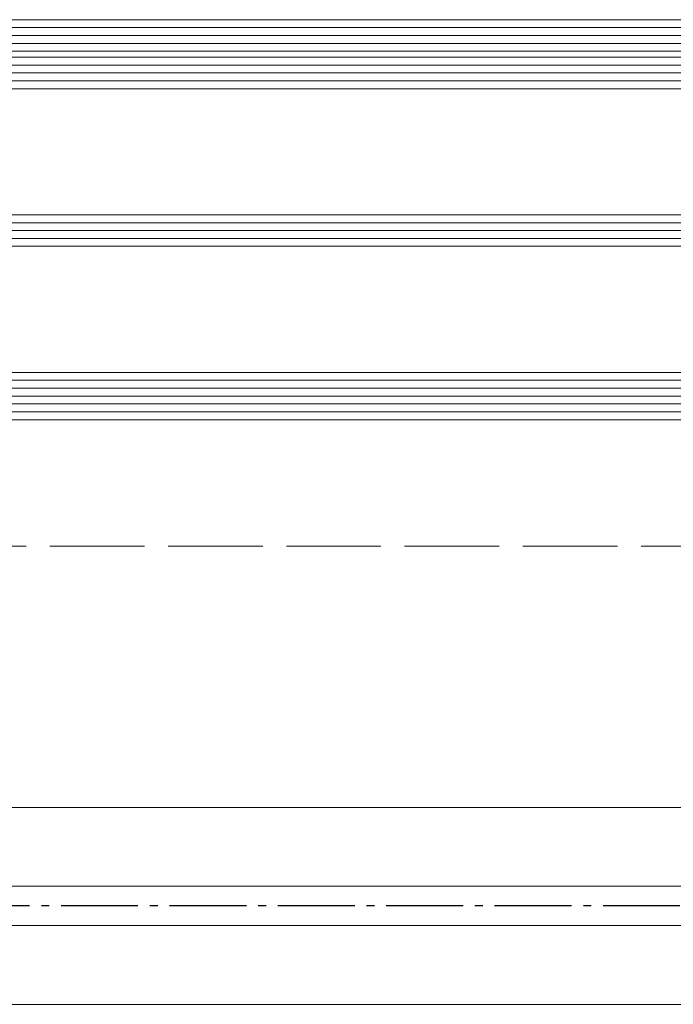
# Model space of a CAD drawing. Header units: inches. Extents: x 44881 to 156022, y 58140 to 83978.
# Tile 20 of 256: x 93503 to 93586, y 72373 to 72498. Entities that reach past the tile are written whole.
import ezdxf

# ---------------------------------------------------------------- set-up
doc = ezdxf.new("R2010")
doc.units = ezdxf.units.IN
doc.linetypes.add('ACAD_ISO02W100', pattern=[15, 12, -3])
doc.linetypes.add('AM_DIN_G_W050', pattern=[13.75, 9.75, -1.5, 1, -1.5])
for name, color, linetype, lineweight in [('!_A_01_TENKÁ', 8, 'Continuous', 13), ('!_A_03_ČIARKOVANÁ', 41, 'ACAD_ISO02W100', 13), ('_MB_kreskowanie_szklo_0.09', 157, 'Continuous', 9), ('_MB_szklo_0.15', 142, 'Continuous', 15), ('AM_7', 4, 'AM_DIN_G_W050', 25)]:
    doc.layers.add(name, color=color, linetype=linetype, lineweight=lineweight)

# ---------------------------------------------------------------- blocks, each defined once
blk = doc.blocks.new('*U374')
at = {"layer": '_MB_kreskowanie_szklo_0.09'}
for points in [[(0, -1), (928, -1)], [(0, -2), (928, -2)], [(0, -3), (928, -3)], [(0, -4), (928, -4)], [(0, -5), (928, -5)], [(0, -23), (928, -23)], [(0, -24), (928, -24)], [(0, -25), (928, -25)], [(0, -43), (928, -43)], [(0, -44), (928, -44)], [(0, -45), (928, -45)], [(0, -47.76), (928, -47.76)], [(0, -48.76), (928, -48.76)], [(0, -49.76), (928, -49.76)]]:
    blk.add_lwpolyline(points, dxfattribs=at)
at = {"layer": '_MB_szklo_0.15'}
for points in [[(928, 0), (0, 0), (0, -6), (928, -6)], [(928, -22), (0, -22), (0, -26), (928, -26)], [(928, -42), (0, -42), (0, -46), (928, -46)], [(928, -46), (0, -46), (0, -46.76), (928, -46.76)], [(928, -46.76), (0, -46.76), (0, -50.76), (928, -50.76)]]:
    blk.add_lwpolyline(points, dxfattribs=at)

msp = doc.modelspace()

# ---------------------------------------------------------------- linework, layer by layer
at = {"layer": '!_A_01_TENKÁ', "color": 14, "true_color": 0xa30000}
for p, q in [((97340.21, 72397.62), (93483.28, 72397.62)), ((93483.28, 72387.62), (97340.21, 72387.62)), ((97340.21, 72382.62), (93483.28, 72382.62)), ((93483.28, 72372.62), (97340.21, 72372.62))]:
    msp.add_line(p, q, dxfattribs=at)
at = {"layer": '!_A_03_ČIARKOVANÁ', "color": 14, "true_color": 0xa30000}
msp.add_lwpolyline([(93326.54, 72430.78), (109629.54, 72430.78)], dxfattribs=at)
at = {"layer": 'AM_7', "color": 14, "true_color": 0xa30000}
msp.add_line((97340.21, 72385.12), (93459.58, 72385.12), dxfattribs=at)

# ---------------------------------------------------------------- block references
at = {"color": 14, "true_color": 0xa30000, "xscale": -1, "rotation": 180}
msp.add_blockref('*U374', (93462.54, 72446.82), dxfattribs=at)

doc.saveas('drawing.dxf')
